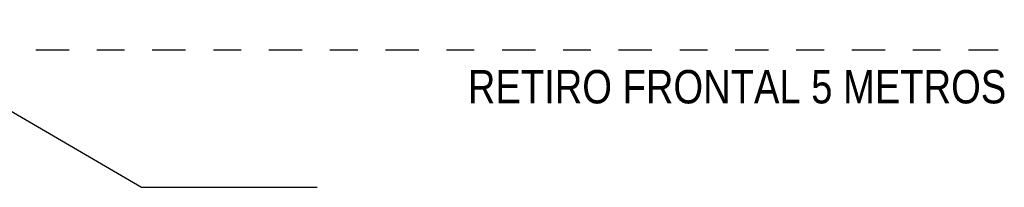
# Model space of a CAD drawing. Header units: millimetres. Extents: x 4617 to 4884, y 1258 to 1784.
# Tile 102 of 168: x 4709.27 to 4712.818, y 1387.591 to 1388.193. Entities that reach past the tile are written whole.
import ezdxf

# ---------------------------------------------------------------- set-up
doc = ezdxf.new("R2010")
doc.units = ezdxf.units.MM
doc.header["$LTSCALE"] = 0.4
doc.linetypes.add('DASHDOT', pattern=[1, 0.5, -0.25, 0, -0.25])
for name, color, linetype in [('200', 6, 'Continuous'), ('200cotas50', 1, 'Continuous'), ('TXT', 3, 'Continuous'), ('TXT COTA', 3, 'Continuous')]:
    doc.layers.add(name, color=color, linetype=linetype)
doc.styles.add('ARIAL NARROW', font='ARIALN.TTF')
doc.styles.add('SaAS simplex', font='simplex.shx', dxfattribs={"width": 0.8})
doc.dimstyles.new('COTAS 125', dxfattribs={"dimscale": 0.01, "dimtxt": 15, "dimasz": 8, "dimexe": 5, "dimexo": 20, "dimgap": 10, "dimtad": 0, "dimzin": 9, "dimdsep": 46, "dimtxsty": 'SaAS simplex', "dimblk": 'OBLIQUE', "dimcen": 0, "dimclrd": 8, "dimclre": 8, "dimclrt": 256, "dimadec": 1, "dimazin": 0, "dimtfac": 1, "dimtmove": 2, "dimatfit": 3, "dimldrblk": 'OBLIQUE', "dimfxl": 10, "dimlwd": -1, "dimlwe": -1, "dimarcsym": 0})

# ---------------------------------------------------------------- blocks, each defined once
blk = doc.blocks.new('_Oblique')
at = {"layer": 'TXT COTA', "color": 0, "lineweight": -2}
blk.add_line((-0.5, -0.5), (0.5, 0.5), dxfattribs=at)

msp = doc.modelspace()

# ---------------------------------------------------------------- linework, layer by layer
at = {"layer": '200', "color": 2, "linetype": 'DASHDOT', "ltscale": 0.6}
msp.add_line((4700.928, 1388.0855), (4712.796, 1388.0855), dxfattribs=at)

# ---------------------------------------------------------------- texts
at = {"layer": '200cotas50', "insert": (4712.8246, 1388.0125), "char_height": 0.12, "attachment_point": 3, "style": 'ARIAL NARROW'}
msp.add_mtext_dynamic_manual_height_columns('RETIRO FRONTAL 5 METROS', width=2.613267, gutter_width=0.9, heights=[0], dxfattribs=at)

# ---------------------------------------------------------------- leaders
at = {"layer": 'TXT'}
msp.add_leader([(4708.6858, 1388.1857), (4709.7088, 1387.5911), (4710.342, 1387.5918)], dimstyle='COTAS 125', override={"dimtxt": 5, "dimasz": 6, "dimgap": 0, "dimldrblk": 'DotSmall'}, dxfattribs=at)

doc.saveas('drawing.dxf')
